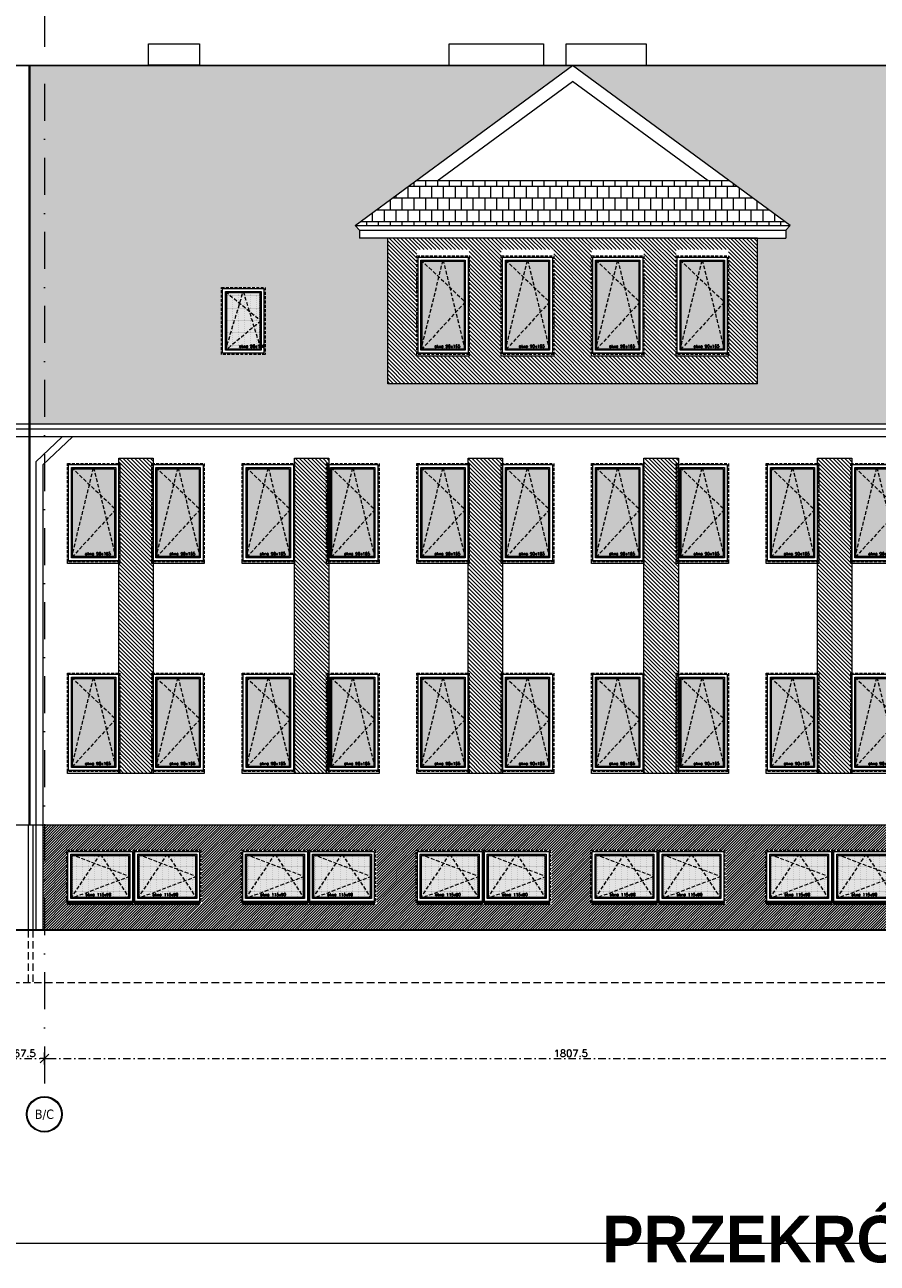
# Model space of a CAD drawing. Header units: millimetres. Extents: x 23192 to 177760, y -399809 to -79279.
# Tile 170 of 256: x 58971 to 60435, y -202936 to -200810. Entities that reach past the tile are written whole.
import ezdxf
from ezdxf.enums import TextEntityAlignment as Align

# ---------------------------------------------------------------- set-up
doc = ezdxf.new("R2010")
doc.units = ezdxf.units.MM
for name, pattern in [('CACHE', [9.525, 6.35, -3.175]), ('CARKOVANA', [7.5, 5, -2.5]), ('DASHDOT', [25.4, 12.7, -6.35, 0, -6.35]), ('HIDDEN', [9.525, 6.35, -3.175])]:
    doc.linetypes.add(name, pattern=pattern)
doc.layers.get('0').update_dxf_attribs({"lineweight": 0})
for name, color, linetype, lineweight in [('! opisy okien elewacja', 7, 'Continuous', 0), ('!! 0_ Istn-okna', 6, 'Continuous', 13), ('!! 0_ Istn-sciany', 3, 'Continuous', 30), ('!! 0_ Istn-widok', 1, 'Continuous', 15), ('!! 0_ Opis', 8, 'Continuous', 13), ('!! 0_ WIDOK ELEWACJA', 4, 'Continuous', 0), ('!! 0_Istn-cienka', 4, 'Continuous', 9), ('!! 0_Istn-drzwi', 1, 'Continuous', 13), ('!! 0_Osie', 1, 'DASHDOT', 13), ('!! 1_Hatch dach', 252, 'Continuous', 5), ('!! 2_NOWE OKNA WIDOk - remont', 140, 'Continuous', 5), ('!! 2_TYNK OBRYS', 252, 'Continuous', 13), ('0-osie-liniA', 14, 'DASHDOT', 5), ('0-osie-tx', 66, 'Continuous', 9)]:
    doc.layers.add(name, color=color, linetype=linetype, lineweight=lineweight)
doc.layers.add('!! 0_ramki', color=66, linetype='Continuous', lineweight=9, plot=False)
doc.layers.add('!! 1_ELEWACJA KOLOR', color=7, linetype='Continuous', lineweight=13, true_color=0x6888bb)
doc.layers.add('!! 2_ELEWACJA COKÓŁ', color=9, linetype='Continuous', lineweight=13, true_color=0x808080)
doc.styles.add('STYLE10', font='arialbd.ttf')
doc.styles.add('TAHOMA', font='tahoma.ttf')
doc.styles.add('TXT', font='simplex.shx')
doc.dimstyles.new('DIM50', dxfattribs={"dimscale": 5, "dimtxt": 2.5, "dimasz": 1.5, "dimexe": 0, "dimexo": 0, "dimgap": 0.5, "dimtad": 1, "dimdec": 4, "dimrnd": 0.5, "dimdsep": 46, "dimtxsty": 'TXT', "dimblk1": 'TICK1', "dimblk2": 'TICK1', "dimsah": 1, "dimcen": 0, "dimse1": 1, "dimse2": 1, "dimclrd": 1, "dimclre": 7, "dimclrt": 9, "dimadec": 0, "dimazin": 0, "dimtfac": 1, "dimtdec": 4, "dimtmove": 2, "dimatfit": 3, "dimldrblk": 'TICK1', "dimfxl": 1, "dimtolj": 1, "dimarcsym": 0})
pattern_1 = [(315, (4038.4983, 39195.6034), (3.367596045, 3.367596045), [])]

# ---------------------------------------------------------------- blocks, each defined once
blk = doc.blocks.new('okno 90x180')
at = {"layer": '!! 1_Hatch dach', "true_color": 0x575757}
h = blk.add_hatch(dxfattribs=at)
h.set_pattern_fill('DOTS', color=251)
h.set_pattern_definition([(0, (-9632.3096, -11392.1331), (0.79375, 1.5875), [0, -1.5875])])
h.paths.add_polyline_path([(9, -20), (81, -20), (81, -171), (9, -171)])
at = {"layer": '!! 0_ Istn-okna', "linetype": 'CARKOVANA', "lineweight": 5}
blk.add_lwpolyline([(0, -11), (90, -11), (90, -180), (0, -180)], close=True, dxfattribs=at)
at = {"layer": '!! 0_ Istn-okna'}
for points in [[(2, -13), (88, -13), (88, -178), (2, -178)], [(7, -18), (83, -18), (83, -173), (7, -173)], [(9, -20), (81, -20), (81, -171), (9, -171)], [(0, -178), (90, -178), (90, -183), (0, -183)]]:
    blk.add_lwpolyline(points, close=True, dxfattribs=at)
at = {"layer": '!! 1_Hatch dach', "color": 251, "linetype": 'CACHE', "true_color": 0x575757}
for points in [[(7, -173), (45, -18), (83, -173)], [(7, -18), (83, -90), (7, -173)]]:
    blk.add_lwpolyline(points, dxfattribs=at)
at = {"insert": (30.1, -163.6), "char_height": 5, "attachment_point": 1, "style": 'TXT'}
blk.add_mtext_dynamic_manual_height_columns('okno 90x165', width=52.63, gutter_width=75, heights=[0], dxfattribs=at)
blk = doc.blocks.new('okno 115x115')
at = {"layer": '!! 1_Hatch dach', "true_color": 0x575757}
h = blk.add_hatch(dxfattribs=at)
h.set_pattern_fill('DOTS', color=251, angle=360)
h.set_pattern_definition([(360, (-21873.4686, 1906.5186), (0.79375, 1.5875), [0, -1.5875])])
h.paths.add_polyline_path([(-12257.2, 13266.7), (-12160.2, 13266.7), (-12160.2, 13194.7), (-12257.2, 13194.7)])
h = blk.add_hatch(dxfattribs=at)
h.set_pattern_fill('ANSI31', color=251, scale=0.2, angle=360)
h.paths.add_polyline_path([(-12264.2, 13187.7), (-12153.2, 13187.7), (-12153.2, 13182.7), (-12264.2, 13182.7)])
at = {"layer": '!! 0_ Istn-okna', "linetype": 'CARKOVANA', "lineweight": 5}
blk.add_lwpolyline([(-12266.2, 13275.7), (-12151.2, 13275.7), (-12151.2, 13185.7), (-12266.2, 13185.7)], close=True, dxfattribs=at)
at = {"layer": '!! 0_ Istn-okna'}
for points in [[(-12264.2, 13273.7), (-12153.2, 13273.7), (-12153.2, 13187.7), (-12264.2, 13187.7)], [(-12259.2, 13268.7), (-12158.2, 13268.7), (-12158.2, 13192.7), (-12259.2, 13192.7)], [(-12257.2, 13266.7), (-12160.2, 13266.7), (-12160.2, 13194.7), (-12257.2, 13194.7)], [(-12264.2, 13187.7), (-12153.2, 13187.7), (-12153.2, 13182.7), (-12264.2, 13182.7)]]:
    blk.add_lwpolyline(points, close=True, dxfattribs=at)
at = {"layer": '!! 1_Hatch dach', "color": 251, "linetype": 'CACHE', "true_color": 0x575757}
for points in [[(-12259.2, 13192.7), (-12208.7, 13268.7), (-12158.2, 13192.7)], [(-12259.2, 13268.7), (-12158.2, 13230.7), (-12259.2, 13192.7)]]:
    blk.add_lwpolyline(points, dxfattribs=at)
at = {"insert": (-12234.1, 13202.1), "char_height": 5, "attachment_point": 1, "style": 'TXT'}
blk.add_mtext_dynamic_manual_height_columns('okno 115x90', width=52.63, gutter_width=75, heights=[0], dxfattribs=at)
blk = doc.blocks.new('OKNO POŁACIOWE')
at = {"layer": '!! 1_Hatch dach', "true_color": 0x575757}
h = blk.add_hatch(dxfattribs=at)
h.set_pattern_fill('DOTS', color=251)
h.set_pattern_definition([(0, (62967.6391, -229507.4222), (0.79375, 1.5875), [0, -1.5875])])
h.paths.add_polyline_path([(72608.9, -218174.3), (72665.9, -218174.3), (72665.9, -218271.3), (72608.9, -218271.3)])
at = {"layer": '!! 0_ Istn-okna', "linetype": 'CARKOVANA', "lineweight": 5}
blk.add_lwpolyline([(72599.9, -218165.3), (72674.9, -218165.3), (72674.9, -218280.3), (72599.9, -218280.3)], close=True, dxfattribs=at)
at = {"layer": '!! 0_ Istn-okna'}
for points in [[(72601.9, -218167.3), (72672.9, -218167.3), (72672.9, -218278.3), (72601.9, -218278.3)], [(72606.9, -218172.3), (72667.9, -218172.3), (72667.9, -218273.3), (72606.9, -218273.3)], [(72608.9, -218174.3), (72665.9, -218174.3), (72665.9, -218271.3), (72608.9, -218271.3)]]:
    blk.add_lwpolyline(points, close=True, dxfattribs=at)
at = {"layer": '!! 1_Hatch dach', "color": 251, "linetype": 'CACHE', "true_color": 0x575757}
for points in [[(72606.9, -218273.3), (72637.4, -218172.3), (72667.9, -218273.3)], [(72606.9, -218172.3), (72667.9, -218222.8), (72606.9, -218273.3)]]:
    blk.add_lwpolyline(points, dxfattribs=at)
at = {"insert": (72630, -218263.9), "char_height": 5, "attachment_point": 1, "style": 'TXT'}
blk.add_mtext_dynamic_manual_height_columns('okno 90x180', width=52.63, gutter_width=75, heights=[0], dxfattribs=at)
blk = doc.blocks.new('*U81')
h = blk.add_hatch(color=256)
edge = h.paths.add_edge_path()
edge.add_arc((0, 0), 30.6, 0, 360)
edge = h.paths.add_edge_path(flags=17)
edge.add_arc((0, 0), 29.4, 0, 360)
for radius in [30.6, 29.4]:
    blk.add_circle((0, 0), radius)
at = {"style": 'TAHOMA', "flags": 8}
blk.add_attdef('ANSICHTSNUMMER', text='', height=16, dxfattribs=at).set_placement((0, 0), align=Align.MIDDLE_CENTER)
blk = doc.blocks.new('TICK1')
at = {"color": 2}
blk.add_line((-1, -1), (1, 1), dxfattribs=at)
at = {"color": 0}
for p, q in [((0, 0), (-1, 0)), ((0, -1.4), (0, 1.4))]:
    blk.add_line(p, q, dxfattribs=at)
blk = doc.blocks.new('*D3698')
at = {"color": 1, "lineweight": -2, "transparency": 16777216}
blk.add_line((58944.6, -202584.2), (58997.1, -202584.2), dxfattribs=at)
at = {"layer": 'DEFPOINTS', "color": 0, "transparency": 16777216}
for p in [(59004.6, -202584.2), (59004.6, -202584.2), (58937.1, -202649.3)]:
    blk.add_point(p, dxfattribs=at)
at = {"color": 1, "lineweight": -2, "transparency": 16777216, "xscale": 7.5, "yscale": 7.5, "zscale": 7.5, "rotation": 180}
blk.add_blockref('TICK1', (58937.1, -202584.2), dxfattribs=at)
at = {"color": 1, "lineweight": -2, "transparency": 16777216, "xscale": 7.5, "yscale": 7.5, "zscale": 7.5}
blk.add_blockref('TICK1', (59004.6, -202584.2), dxfattribs=at)
at = {"color": 9, "transparency": 16777216, "insert": (58970.8, -202575.4), "char_height": 12.5, "attachment_point": 5, "style": 'TXT'}
blk.add_mtext('\\A1;67.5', dxfattribs=at)
blk = doc.blocks.new('*D3699')
at = {"color": 1, "lineweight": -2, "transparency": 16777216}
blk.add_line((59012.1, -202584.2), (60804.6, -202584.2), dxfattribs=at)
at = {"layer": 'DEFPOINTS', "color": 0, "transparency": 16777216}
for p in [(59004.6, -202584.2), (60812.1, -202584.2), (60812.1, -202584.2)]:
    blk.add_point(p, dxfattribs=at)
at = {"color": 1, "lineweight": -2, "transparency": 16777216, "xscale": 7.5, "yscale": 7.5, "zscale": 7.5, "rotation": 180}
blk.add_blockref('TICK1', (59004.6, -202584.2), dxfattribs=at)
at = {"color": 1, "lineweight": -2, "transparency": 16777216, "xscale": 7.5, "yscale": 7.5, "zscale": 7.5}
blk.add_blockref('TICK1', (60812.1, -202584.2), dxfattribs=at)
at = {"color": 9, "transparency": 16777216, "insert": (59908.3, -202575.4), "char_height": 12.5, "attachment_point": 5, "style": 'TXT'}
blk.add_mtext('\\A1;1807.5', dxfattribs=at)
blk = doc.blocks.new('BLOK OSIE ABC PD')
at = {"layer": '0-osie-liniA', "ltscale": 5}
blk.add_lwpolyline([(59004.56735, -200656.87852), (59004.56735, -202649.32309)], dxfattribs=at)
at = {"layer": '0-osie-tx'}
ref = blk.add_blockref('*U81', (59004.56735, -202679.92309), dxfattribs=dict(at, rotation=180))
ref.add_attrib('ANSICHTSNUMMER', 'B/C', dxfattribs={"layer": '0', "height": 16, "style": 'TAHOMA', "flags": 8}).set_placement((59004.56735, -202679.92309), align=Align.MIDDLE_CENTER)
for base, p1, p2, picture, middle in [((59004.56735, -202584.18737), (58937.06735, -202649.32309), (59004.56735, -202584.18737), '*D3698', (58970.81735, -202575.43737)), ((60812.06735, -202584.18737), (59004.56735, -202584.18737), (60812.06735, -202584.18737), '*D3699', (59908.31735, -202575.43737))]:
    dim = blk.add_linear_dim(base=base, p1=p1, p2=p2, angle=180, dimstyle='DIM50')
    dim.commit()
    dim.dimension.update_dxf_attribs({"geometry": picture, "text_midpoint": middle})

msp = doc.modelspace()

# ---------------------------------------------------------------- hatches: boundary and pattern name
at = {"layer": '!! 1_ELEWACJA KOLOR', "true_color": 0x4f5358}
h = msp.add_hatch(dxfattribs=at)
h.set_pattern_fill('ANSI31', color=251, scale=1.5, angle=-90)
h.set_pattern_definition(pattern_1)
h.paths.add_polyline_path([(60229.06735, -201175.9674), (60180.56735, -201175.9674), (59594.06735, -201175.9674), (59594.06735, -201425.92266), (60229.06735, -201425.92266)])
h.paths.add_polyline_path([(59944.06735, -201378.54958), (59944.06735, -201373.54958), (59944.06735, -201195.54958), (60034.06735, -201195.54958), (60034.06735, -201375.54958), (60034.06735, -201378.54958)], flags=16)
h.paths.add_polyline_path([(59946.06735, -201373.54958), (59946.06735, -201197.54958), (60032.06735, -201197.54958), (60032.06735, -201373.54958), (60029.56735, -201373.54958), (60029.56735, -201377.54958), (59948.56735, -201377.54958), (59948.56735, -201373.54958)], flags=0)
h.paths.add_polyline_path([(59879.06735, -201378.54958), (59789.06735, -201378.54958), (59789.06735, -201373.54958), (59789.06735, -201195.54958), (59879.06735, -201195.54958), (59879.06735, -201375.54958)], flags=16)
h.paths.add_polyline_path([(59877.06735, -201373.54958), (59874.56735, -201373.54958), (59874.56735, -201377.54958), (59793.56735, -201377.54958), (59793.56735, -201373.54958), (59791.06735, -201373.54958), (59791.06735, -201197.54958), (59877.06735, -201197.54958)], flags=0)
h.paths.add_polyline_path([(59951.06735, -201368.54958), (59951.06735, -201202.54958), (60027.06735, -201202.54958), (60027.06735, -201368.54958)], flags=0)
h.paths.add_polyline_path([(59951.06735, -201368.54958), (59953.06735, -201359.81273), (59953.06735, -201204.73379), (59952.89867, -201204.54958), (59988.60952, -201204.54958), (59989.06735, -201202.54958), (59989.52518, -201204.54958), (60025.06735, -201204.54958), (60025.06735, -201283.36536), (60027.06735, -201285.54958), (60025.06735, -201287.73379), (60025.06735, -201366.54958), (59952.89867, -201366.54958)], flags=0)
h.paths.add_polyline_path([(59872.06735, -201368.54958), (59796.06735, -201368.54958), (59796.06735, -201202.54958), (59872.06735, -201202.54958)], flags=0)
h.paths.add_polyline_path([(59870.06735, -201366.54958), (59797.89867, -201366.54958), (59796.06735, -201368.54958), (59798.06735, -201359.81273), (59798.06735, -201204.73379), (59797.89867, -201204.54958), (59833.60952, -201204.54958), (59834.06735, -201202.54958), (59834.52518, -201204.54958), (59870.06735, -201204.54958), (59870.06735, -201283.36536), (59872.06735, -201285.54958), (59870.06735, -201287.73379)], flags=0)
h.paths.add_polyline_path([(60089.06735, -201378.54958), (60089.06735, -201373.54958), (60089.06735, -201195.54958), (60179.06735, -201195.54958), (60179.06735, -201375.54958), (60179.06735, -201378.54958)], flags=16)
h.paths.add_polyline_path([(60091.06735, -201373.54958), (60091.06735, -201197.54958), (60177.06735, -201197.54958), (60177.06735, -201373.54958), (60174.56735, -201373.54958), (60174.56735, -201377.54958), (60093.56735, -201377.54958), (60093.56735, -201373.54958)], flags=0)
h.paths.add_polyline_path([(59734.06735, -201378.54958), (59644.06735, -201378.54958), (59644.06735, -201373.54958), (59644.06735, -201195.54958), (59734.06735, -201195.54958), (59734.06735, -201375.54958)], flags=16)
h.paths.add_polyline_path([(59732.06735, -201373.54958), (59729.56735, -201373.54958), (59729.56735, -201377.54958), (59648.56735, -201377.54958), (59648.56735, -201373.54958), (59646.06735, -201373.54958), (59646.06735, -201197.54958), (59732.06735, -201197.54958)], flags=0)
h.paths.add_polyline_path([(60096.06735, -201368.54958), (60096.06735, -201202.54958), (60172.06735, -201202.54958), (60172.06735, -201368.54958)], flags=0)
h.paths.add_polyline_path([(60096.06735, -201368.54958), (60098.06735, -201359.81273), (60098.06735, -201204.73379), (60097.89867, -201204.54958), (60133.60952, -201204.54958), (60134.06735, -201202.54958), (60134.52518, -201204.54958), (60170.06735, -201204.54958), (60170.06735, -201283.36536), (60172.06735, -201285.54958), (60170.06735, -201287.73379), (60170.06735, -201366.54958), (60097.89867, -201366.54958)], flags=0)
h.paths.add_polyline_path([(59727.06735, -201368.54958), (59651.06735, -201368.54958), (59651.06735, -201202.54958), (59727.06735, -201202.54958)], flags=0)
h.paths.add_polyline_path([(59725.06735, -201366.54958), (59652.89867, -201366.54958), (59651.06735, -201368.54958), (59653.06735, -201359.81273), (59653.06735, -201204.73379), (59652.89867, -201204.54958), (59688.60952, -201204.54958), (59689.06735, -201202.54958), (59689.52518, -201204.54958), (59725.06735, -201204.54958), (59725.06735, -201283.36536), (59727.06735, -201285.54958), (59725.06735, -201287.73379)], flags=0)
h.paths.add_polyline_path([(59672.8951, -201365.38995), (59723.01415, -201365.38995), (59723.01415, -201357.88995), (59672.8951, -201357.88995)], flags=8)
h.paths.add_polyline_path([(59817.8951, -201365.38995), (59868.01415, -201365.38995), (59868.01415, -201357.88995), (59817.8951, -201357.88995)], flags=8)
h.paths.add_polyline_path([(59972.8951, -201365.38995), (60023.01415, -201365.38995), (60023.01415, -201357.88995), (59972.8951, -201357.88995)], flags=8)
h.paths.add_polyline_path([(60117.8951, -201365.38995), (60168.01415, -201365.38995), (60168.01415, -201357.88995), (60117.8951, -201357.88995)], flags=8)
h = msp.add_hatch(dxfattribs=at)
h.set_pattern_fill('ANSI31', color=251, scale=1.5, angle=-90)
h.set_pattern_definition(pattern_1)
h.paths.add_polyline_path([(59132.06735, -201553.74713), (59191.06735, -201553.74713), (59191.06735, -202094.74713), (59132.06735, -202094.74713)])
h = msp.add_hatch(dxfattribs=at)
h.set_pattern_fill('ANSI31', color=251, scale=1.5, angle=-90)
h.set_pattern_definition(pattern_1)
h.paths.add_polyline_path([(59434.06735, -201553.74713), (59493.06735, -201553.74713), (59493.06735, -202094.74713), (59434.06735, -202094.74713)])
h = msp.add_hatch(dxfattribs=at)
h.set_pattern_fill('ANSI31', color=251, scale=1.5, angle=-90)
h.set_pattern_definition(pattern_1)
h.paths.add_polyline_path([(59732.06735, -201553.74713), (59791.06735, -201553.74713), (59791.06735, -202094.74713), (59732.06735, -202094.74713)])
h = msp.add_hatch(dxfattribs=at)
h.set_pattern_fill('ANSI31', color=251, scale=1.5, angle=-90)
h.set_pattern_definition(pattern_1)
h.paths.add_polyline_path([(60034.06735, -201553.74713), (60093.06735, -201553.74713), (60093.06735, -202094.74713), (60034.06735, -202094.74713)])
h = msp.add_hatch(dxfattribs=at)
h.set_pattern_fill('ANSI31', color=251, scale=1.5, angle=-90)
h.set_pattern_definition(pattern_1)
h.paths.add_polyline_path([(60332.06735, -201553.74713), (60391.06735, -201553.74713), (60391.06735, -202094.74713), (60332.06735, -202094.74713)])
at = {"layer": '!! 1_Hatch dach'}
h = msp.add_hatch(dxfattribs=at)
h.set_pattern_fill('_USER', color=8, scale=30, angle=90, pattern_type=0)
h.set_pattern_definition([(90, (0, 0), (-30, 2e-15), [])])
h.paths.add_polyline_path([(58977.56735, -200879.74713), (57620.56735, -200879.74713), (57620.56735, -201495.5652), (58977.56735, -201495.5652)])
h.paths.add_polyline_path([(58509.14954, -201375.54958), (58434.14954, -201375.54958), (58434.14954, -201260.54958), (58509.14954, -201260.54958)], flags=16)
h.paths.add_polyline_path([(58507.14954, -201373.54958), (58436.14954, -201373.54958), (58436.14954, -201262.54958), (58507.14954, -201262.54958)], flags=0)
h.paths.add_polyline_path([(58502.14954, -201368.54958), (58441.14954, -201368.54958), (58441.14954, -201267.54958), (58502.14954, -201267.54958)], flags=0)
h.paths.add_polyline_path([(58501.54558, -201366.54958), (58443.56538, -201366.54958), (58441.14954, -201368.54958), (58443.14954, -201361.92662), (58443.14954, -201269.20531), (58443.56538, -201269.54958), (58471.04558, -201269.54958), (58471.64954, -201267.54958), (58472.2535, -201269.54958), (58500.14954, -201269.54958), (58500.14954, -201316.39384), (58502.14954, -201318.04958), (58500.14954, -201319.70531), (58500.14954, -201361.92662)], flags=0)
h.paths.add_polyline_path([(58249.25676, -201375.54958), (58174.25676, -201375.54958), (58174.25676, -201260.54958), (58249.25676, -201260.54958)], flags=16)
h.paths.add_polyline_path([(58247.25676, -201373.54958), (58176.25676, -201373.54958), (58176.25676, -201262.54958), (58247.25676, -201262.54958)], flags=0)
h.paths.add_polyline_path([(58242.25676, -201368.54958), (58181.25676, -201368.54958), (58181.25676, -201267.54958), (58242.25676, -201267.54958)], flags=0)
h.paths.add_polyline_path([(58241.6528, -201366.54958), (58183.6726, -201366.54958), (58181.25676, -201368.54958), (58183.25676, -201361.92662), (58183.25676, -201269.20531), (58183.6726, -201269.54958), (58211.1528, -201269.54958), (58211.75676, -201267.54958), (58212.36072, -201269.54958), (58240.25676, -201269.54958), (58240.25676, -201316.39384), (58242.25676, -201318.04958), (58240.25676, -201319.70531), (58240.25676, -201361.92662)], flags=0)
h.paths.add_polyline_path([(57981.60457, -201375.54958), (57906.60457, -201375.54958), (57906.60457, -201260.54958), (57981.60457, -201260.54958)], flags=16)
h.paths.add_polyline_path([(57979.60457, -201373.54958), (57908.60457, -201373.54958), (57908.60457, -201262.54958), (57979.60457, -201262.54958)], flags=0)
h.paths.add_polyline_path([(57974.60457, -201368.54958), (57913.60457, -201368.54958), (57913.60457, -201267.54958), (57974.60457, -201267.54958)], flags=0)
h.paths.add_polyline_path([(57974.00061, -201366.54958), (57916.02041, -201366.54958), (57913.60457, -201368.54958), (57915.60457, -201361.92662), (57915.60457, -201269.20531), (57916.02041, -201269.54958), (57943.50061, -201269.54958), (57944.10457, -201267.54958), (57944.70853, -201269.54958), (57972.60457, -201269.54958), (57972.60457, -201316.39384), (57974.60457, -201318.04958), (57972.60457, -201319.70531), (57972.60457, -201361.92662)], flags=0)
h.paths.add_polyline_path([(57935.43233, -201365.38995), (57985.55137, -201365.38995), (57985.55137, -201357.88995), (57935.43233, -201357.88995)], flags=24)
h.paths.add_polyline_path([(58203.08452, -201365.38995), (58253.20356, -201365.38995), (58253.20356, -201357.88995), (58203.08452, -201357.88995)], flags=24)
h.paths.add_polyline_path([(58462.97729, -201365.38995), (58513.09634, -201365.38995), (58513.09634, -201357.88995), (58462.97729, -201357.88995)], flags=24)
h = msp.add_hatch(dxfattribs=at)
h.set_pattern_fill('AR-B88', color=8, scale=0.1)
h.paths.add_polyline_path([(62911.56735, -200879.74713), (59911.56735, -200879.74713), (60284.83426, -201154.19671), (60277.56735, -201162.45455), (60277.56735, -201175.9674), (60265.67605, -201175.9674), (60229.06735, -201175.9674), (60229.06735, -201425.92266), (59594.06735, -201425.92266), (59594.06735, -201175.9674), (59545.56735, -201175.9674), (59545.56735, -201162.45455), (59538.30044, -201154.19671), (59911.56735, -200879.74713), (58979.56735, -200879.74713), (58979.56735, -201495.5652), (60948.79664, -201495.5652), (61412.81735, -201087.22697), (61876.83806, -201495.5652), (63933.56735, -201495.5652), (63933.56735, -200879.74713), (62911.56735, -200879.74713), (63284.83426, -201154.19671), (63277.56735, -201162.45455), (63277.56735, -201175.9674), (63265.67605, -201175.9674), (63229.06735, -201175.9674), (63229.06735, -201425.92266), (62594.06735, -201425.92266), (62594.06735, -201175.9674), (62545.56735, -201175.9674), (62545.56735, -201162.45455), (62538.30044, -201154.19671)])
h.paths.add_polyline_path([(60534.56735, -201260.54958), (60534.56735, -201375.54958), (60459.56735, -201375.54958), (60459.56735, -201260.54958)], flags=16)
h.paths.add_polyline_path([(60527.56735, -201267.54958), (60527.56735, -201368.54958), (60466.56735, -201368.54958), (60466.56735, -201267.54958)], flags=0)
h.paths.add_polyline_path([(60525.56735, -201269.54958), (60525.56735, -201316.39384), (60527.56735, -201318.04958), (60525.56735, -201319.70531), (60525.56735, -201361.92662), (60526.96339, -201366.54958), (60468.98319, -201366.54958), (60466.56735, -201368.54958), (60468.56735, -201361.92662), (60468.56735, -201269.20531), (60468.98319, -201269.54958), (60496.46339, -201269.54958), (60497.06735, -201267.54958), (60497.67131, -201269.54958)], flags=0)
h.paths.add_polyline_path([(63533.56735, -201260.54958), (63608.56735, -201260.54958), (63608.56735, -201375.54958), (63533.56735, -201375.54958)], flags=16)
h.paths.add_polyline_path([(63540.56735, -201267.54958), (63601.56735, -201267.54958), (63601.56735, -201368.54958), (63540.56735, -201368.54958)], flags=0)
h.paths.add_polyline_path([(63542.56735, -201269.20531), (63542.98319, -201269.54958), (63570.46339, -201269.54958), (63571.06735, -201267.54958), (63571.67131, -201269.54958), (63599.56735, -201269.54958), (63599.56735, -201316.39384), (63601.56735, -201318.04958), (63599.56735, -201319.70531), (63599.56735, -201361.92662), (63600.96339, -201366.54958), (63542.98319, -201366.54958), (63540.56735, -201368.54958), (63542.56735, -201361.92662)], flags=0)
h.paths.add_polyline_path([(59383.56735, -201260.54958), (59383.56735, -201375.54958), (59308.56735, -201375.54958), (59308.56735, -201260.54958)], flags=16)
h.paths.add_polyline_path([(59376.56735, -201267.54958), (59376.56735, -201368.54958), (59315.56735, -201368.54958), (59315.56735, -201267.54958)], flags=0)
h.paths.add_polyline_path([(59374.56735, -201269.54958), (59374.56735, -201316.39384), (59376.56735, -201318.04958), (59374.56735, -201319.70531), (59374.56735, -201361.92662), (59375.96339, -201366.54958), (59317.98319, -201366.54958), (59315.56735, -201368.54958), (59317.56735, -201361.92662), (59317.56735, -201269.20531), (59317.98319, -201269.54958), (59345.46339, -201269.54958), (59346.06735, -201267.54958), (59346.67131, -201269.54958)], flags=0)
h.paths.add_polyline_path([(59337.3951, -201365.38995), (59387.51415, -201365.38995), (59387.51415, -201357.88995), (59337.3951, -201357.88995)], flags=24)
h.paths.add_polyline_path([(60488.3951, -201365.38995), (60538.51415, -201365.38995), (60538.51415, -201357.88995), (60488.3951, -201357.88995)], flags=24)
h.paths.add_polyline_path([(63562.3951, -201365.38995), (63612.51415, -201365.38995), (63612.51415, -201357.88995), (63562.3951, -201357.88995)], flags=24)
h = msp.add_hatch(dxfattribs=at)
h.set_pattern_fill('AR-B88', color=8, scale=0.1)
h.paths.add_polyline_path([(60181.06822, -201077.90131), (59642.06648, -201077.90131), (59538.30044, -201154.19671), (60284.83426, -201154.19671)])
at = {"layer": '!! 2_ELEWACJA COKÓŁ', "true_color": 0x2b2b2c}
h = msp.add_hatch(dxfattribs=at)
h.set_pattern_fill('ANSI31', color=250)
h.paths.add_polyline_path([(60780.56735, -202183.74713), (59001.56735, -202183.74713), (59001.56735, -202363.74713), (60780.56735, -202363.74713), (60780.56735, -202358.74713), (60769.56735, -202358.74713), (60769.56735, -202318.74713), (60543.07394, -202318.74713), (60543.07394, -202226.74713), (60658.07394, -202226.74713), (60769.56735, -202226.74713), (60769.56735, -202218.74713), (60755.4202, -202218.74713), (60755.4202, -202214.8319), (60780.56735, -202214.8319)])
h.paths.add_polyline_path([(59758.07394, -202226.74713), (59875.07394, -202226.74713), (59875.07394, -202318.74713), (59643.07394, -202318.74713), (59643.07394, -202226.74713)], flags=16)
h.paths.add_polyline_path([(59756.07394, -202228.74713), (59756.07394, -202314.74713), (59645.07394, -202314.74713), (59645.07394, -202228.74713)], flags=0)
h.paths.add_polyline_path([(59751.07394, -202233.74713), (59751.07394, -202309.74713), (59650.07394, -202309.74713), (59650.07394, -202233.74713)], flags=0)
h.paths.add_polyline_path([(59700.57394, -202233.74713), (59701.90289, -202235.74713), (59749.07394, -202235.74713), (59749.07394, -202270.99465), (59751.07394, -202271.74713), (59749.07394, -202272.4996), (59749.07394, -202306.73722), (59749.745, -202307.74713), (59655.38973, -202307.74713), (59650.07394, -202309.74713), (59652.07394, -202306.73722), (59652.07394, -202234.4996), (59655.38973, -202235.74713), (59699.245, -202235.74713)], flags=0)
h.paths.add_polyline_path([(59760.07394, -202228.74713), (59871.07394, -202228.74713), (59871.07394, -202314.74713), (59760.07394, -202314.74713)], flags=0)
h.paths.add_polyline_path([(59765.07394, -202233.74713), (59866.07394, -202233.74713), (59866.07394, -202309.74713), (59765.07394, -202309.74713)], flags=0)
h.paths.add_polyline_path([(59770.38973, -202235.74713), (59814.245, -202235.74713), (59815.57394, -202233.74713), (59816.90289, -202235.74713), (59864.07394, -202235.74713), (59864.07394, -202270.99465), (59866.07394, -202271.74713), (59864.07394, -202272.4996), (59864.07394, -202306.73722), (59864.745, -202307.74713), (59770.38973, -202307.74713), (59765.07394, -202309.74713), (59767.07394, -202306.73722), (59767.07394, -202234.4996)], flags=0)
h.paths.add_polyline_path([(59575.07394, -202318.74713), (59343.07394, -202318.74713), (59343.07394, -202226.74713), (59458.07394, -202226.74713), (59575.07394, -202226.74713)], flags=16)
h.paths.add_polyline_path([(59571.07394, -202228.74713), (59571.07394, -202314.74713), (59460.07394, -202314.74713), (59460.07394, -202228.74713)], flags=0)
h.paths.add_polyline_path([(59566.07394, -202233.74713), (59566.07394, -202309.74713), (59465.07394, -202309.74713), (59465.07394, -202233.74713)], flags=0)
h.paths.add_polyline_path([(59564.07394, -202235.74713), (59564.07394, -202270.99465), (59566.07394, -202271.74713), (59564.07394, -202272.4996), (59564.07394, -202306.73722), (59564.745, -202307.74713), (59470.38973, -202307.74713), (59465.07394, -202309.74713), (59467.07394, -202306.73722), (59467.07394, -202234.4996), (59470.38973, -202235.74713), (59514.245, -202235.74713), (59515.57394, -202233.74713), (59516.90289, -202235.74713)], flags=0)
h.paths.add_polyline_path([(59456.07394, -202228.74713), (59456.07394, -202314.74713), (59345.07394, -202314.74713), (59345.07394, -202228.74713)], flags=0)
h.paths.add_polyline_path([(59451.07394, -202233.74713), (59451.07394, -202309.74713), (59350.07394, -202309.74713), (59350.07394, -202233.74713)], flags=0)
h.paths.add_polyline_path([(59943.07394, -202226.74713), (60058.07394, -202226.74713), (60175.07394, -202226.74713), (60175.07394, -202318.74713), (59943.07394, -202318.74713)], flags=16)
h.paths.add_polyline_path([(59449.07394, -202235.74713), (59449.07394, -202270.99465), (59451.07394, -202271.74713), (59449.07394, -202272.4996), (59449.07394, -202306.73722), (59449.745, -202307.74713), (59355.38973, -202307.74713), (59350.07394, -202309.74713), (59352.07394, -202306.73722), (59352.07394, -202234.4996), (59355.38973, -202235.74713), (59399.245, -202235.74713), (59400.57394, -202233.74713), (59401.90289, -202235.74713)], flags=0)
h.paths.add_polyline_path([(59945.07394, -202228.74713), (60056.07394, -202228.74713), (60056.07394, -202314.74713), (59945.07394, -202314.74713)], flags=0)
h.paths.add_polyline_path([(59950.07394, -202233.74713), (60051.07394, -202233.74713), (60051.07394, -202309.74713), (59950.07394, -202309.74713)], flags=0)
h.paths.add_polyline_path([(59952.07394, -202234.4996), (59955.38973, -202235.74713), (59999.245, -202235.74713), (60000.57394, -202233.74713), (60001.90289, -202235.74713), (60049.07394, -202235.74713), (60049.07394, -202270.99465), (60051.07394, -202271.74713), (60049.07394, -202272.4996), (60049.07394, -202306.73722), (60049.745, -202307.74713), (59955.38973, -202307.74713), (59950.07394, -202309.74713), (59952.07394, -202306.73722)], flags=0)
h.paths.add_polyline_path([(60060.07394, -202228.74713), (60171.07394, -202228.74713), (60171.07394, -202314.74713), (60060.07394, -202314.74713)], flags=0)
h.paths.add_polyline_path([(60065.07394, -202233.74713), (60166.07394, -202233.74713), (60166.07394, -202309.74713), (60065.07394, -202309.74713)], flags=0)
h.paths.add_polyline_path([(60067.07394, -202234.4996), (60070.38973, -202235.74713), (60114.245, -202235.74713), (60115.57394, -202233.74713), (60116.90289, -202235.74713), (60164.07394, -202235.74713), (60164.07394, -202270.99465), (60166.07394, -202271.74713), (60164.07394, -202272.4996), (60164.07394, -202306.73722), (60164.745, -202307.74713), (60070.38973, -202307.74713), (60065.07394, -202309.74713), (60067.07394, -202306.73722)], flags=0)
h.paths.add_polyline_path([(59275.07394, -202318.74713), (59043.07394, -202318.74713), (59043.07394, -202226.74713), (59158.07394, -202226.74713), (59275.07394, -202226.74713)], flags=16)
h.paths.add_polyline_path([(59271.07394, -202228.74713), (59271.07394, -202314.74713), (59160.07394, -202314.74713), (59160.07394, -202228.74713)], flags=0)
h.paths.add_polyline_path([(59266.07394, -202233.74713), (59266.07394, -202309.74713), (59165.07394, -202309.74713), (59165.07394, -202233.74713)], flags=0)
h.paths.add_polyline_path([(59264.07394, -202235.74713), (59264.07394, -202270.99465), (59266.07394, -202271.74713), (59264.07394, -202272.4996), (59264.07394, -202306.73722), (59264.745, -202307.74713), (59170.38973, -202307.74713), (59165.07394, -202309.74713), (59167.07394, -202306.73722), (59167.07394, -202234.4996), (59170.38973, -202235.74713), (59214.245, -202235.74713), (59215.57394, -202233.74713), (59216.90289, -202235.74713)], flags=0)
h.paths.add_polyline_path([(59156.07394, -202228.74713), (59156.07394, -202314.74713), (59045.07394, -202314.74713), (59045.07394, -202228.74713)], flags=0)
h.paths.add_polyline_path([(59151.07394, -202233.74713), (59151.07394, -202309.74713), (59050.07394, -202309.74713), (59050.07394, -202233.74713)], flags=0)
h.paths.add_polyline_path([(60243.07394, -202226.74713), (60358.07394, -202226.74713), (60475.07394, -202226.74713), (60475.07394, -202318.74713), (60243.07394, -202318.74713)], flags=16)
h.paths.add_polyline_path([(59149.07394, -202235.74713), (59149.07394, -202270.99465), (59151.07394, -202271.74713), (59149.07394, -202272.4996), (59149.07394, -202306.73722), (59149.745, -202307.74713), (59055.38973, -202307.74713), (59050.07394, -202309.74713), (59052.07394, -202306.73722), (59052.07394, -202234.4996), (59055.38973, -202235.74713), (59099.245, -202235.74713), (59100.57394, -202233.74713), (59101.90289, -202235.74713)], flags=0)
h.paths.add_polyline_path([(60245.07394, -202228.74713), (60356.07394, -202228.74713), (60356.07394, -202314.74713), (60245.07394, -202314.74713)], flags=0)
h.paths.add_polyline_path([(60250.07394, -202233.74713), (60351.07394, -202233.74713), (60351.07394, -202309.74713), (60250.07394, -202309.74713)], flags=0)
h.paths.add_polyline_path([(60252.07394, -202234.4996), (60255.38973, -202235.74713), (60299.245, -202235.74713), (60300.57394, -202233.74713), (60301.90289, -202235.74713), (60349.07394, -202235.74713), (60349.07394, -202270.99465), (60351.07394, -202271.74713), (60349.07394, -202272.4996), (60349.07394, -202306.73722), (60349.745, -202307.74713), (60255.38973, -202307.74713), (60250.07394, -202309.74713), (60252.07394, -202306.73722)], flags=0)
h.paths.add_polyline_path([(60360.07394, -202228.74713), (60471.07394, -202228.74713), (60471.07394, -202314.74713), (60360.07394, -202314.74713)], flags=0)
h.paths.add_polyline_path([(60365.07394, -202233.74713), (60466.07394, -202233.74713), (60466.07394, -202309.74713), (60365.07394, -202309.74713)], flags=0)
h.paths.add_polyline_path([(60367.07394, -202234.4996), (60370.38973, -202235.74713), (60414.245, -202235.74713), (60415.57394, -202233.74713), (60416.90289, -202235.74713), (60464.07394, -202235.74713), (60464.07394, -202270.99465), (60466.07394, -202271.74713), (60464.07394, -202272.4996), (60464.07394, -202306.73722), (60464.745, -202307.74713), (60370.38973, -202307.74713), (60365.07394, -202309.74713), (60367.07394, -202306.73722)], flags=0)
h.paths.add_polyline_path([(60388.9017, -202306.5875), (60438.06836, -202306.5875), (60438.06836, -202299.0875), (60388.9017, -202299.0875)], flags=8)
h.paths.add_polyline_path([(60273.9017, -202306.5875), (60323.06836, -202306.5875), (60323.06836, -202299.0875), (60273.9017, -202299.0875)], flags=8)
h.paths.add_polyline_path([(60088.9017, -202306.5875), (60138.06836, -202306.5875), (60138.06836, -202299.0875), (60088.9017, -202299.0875)], flags=8)
h.paths.add_polyline_path([(59973.9017, -202306.5875), (60023.06836, -202306.5875), (60023.06836, -202299.0875), (59973.9017, -202299.0875)], flags=8)
h.paths.add_polyline_path([(59788.9017, -202306.5875), (59838.06836, -202306.5875), (59838.06836, -202299.0875), (59788.9017, -202299.0875)], flags=8)
h.paths.add_polyline_path([(59673.9017, -202306.5875), (59723.06836, -202306.5875), (59723.06836, -202299.0875), (59673.9017, -202299.0875)], flags=8)
h.paths.add_polyline_path([(59488.9017, -202306.5875), (59538.06836, -202306.5875), (59538.06836, -202299.0875), (59488.9017, -202299.0875)], flags=8)
h.paths.add_polyline_path([(59373.9017, -202306.5875), (59423.06836, -202306.5875), (59423.06836, -202299.0875), (59373.9017, -202299.0875)], flags=8)
h.paths.add_polyline_path([(59188.9017, -202306.5875), (59238.06836, -202306.5875), (59238.06836, -202299.0875), (59188.9017, -202299.0875)], flags=8)
h.paths.add_polyline_path([(59073.9017, -202306.5875), (59123.06836, -202306.5875), (59123.06836, -202299.0875), (59073.9017, -202299.0875)], flags=8)

# ---------------------------------------------------------------- linework, layer by layer
at = {"layer": '!! 0_ Istn-sciany'}
msp.add_lwpolyline([(60780.56735, -202363.74713), (57705.56735, -202363.74713)], dxfattribs=at)
at = {"layer": '!! 0_ Istn-widok'}
for points in [[(59183.56735, -200842.24713), (59270.56735, -200842.24713), (59270.56735, -200879.24713), (59183.56735, -200879.24713)], [(59699.56735, -200842.74713), (59861.56735, -200842.74713), (59861.56735, -200879.74713), (59699.56735, -200879.74713)], [(59900.56735, -200842.74713), (60037.56735, -200842.74713), (60037.56735, -200879.74713), (59900.56735, -200879.74713)]]:
    msp.add_lwpolyline(points, close=True, dxfattribs=at)
at = {"layer": '!! 0_ WIDOK ELEWACJA'}
for p, q in [((58977.56735, -200879.74713), (58977.56735, -202183.74713)), ((58979.56735, -200879.74713), (58979.56735, -202183.74713)), ((58989.56735, -201559.97214), (58989.56735, -202363.74713)), ((59001.56735, -201565.18566), (59001.56735, -202363.74713))]:
    msp.add_line(p, q, dxfattribs=at)
for points in [[(63933.56735, -200879.74713), (57620.56735, -200879.74713)], [(59538.30044, -201154.19671), (59911.56735, -200879.74713)], [(60284.83426, -201154.19671), (59911.56735, -200879.74713)], [(59678.94276, -201077.90131), (59911.56735, -200906.86091)], [(60144.19194, -201077.90131), (59911.56735, -200906.86091)], [(60181.06822, -201077.90131), (59642.06648, -201077.90131)], [(59538.30044, -201154.19671), (59545.56735, -201162.45455)], [(59538.30044, -201154.19671), (59545.56735, -201162.45455)], [(59538.30044, -201154.19671), (60284.83426, -201154.19671)], [(60284.83426, -201154.19671), (60277.56735, -201162.45455)], [(60284.83426, -201154.19671), (60277.56735, -201162.45455)], [(59545.56735, -201162.45455), (59545.56735, -201175.9674)], [(59545.56735, -201162.45455), (59545.56735, -201175.9674)], [(59545.56735, -201162.45455), (60277.56735, -201162.45455)], [(59642.56735, -201175.9674), (59545.56735, -201175.9674)], [(59557.45865, -201175.9674), (59545.56735, -201175.9674)], [(59642.56735, -201175.9674), (59545.56735, -201175.9674)], [(59557.45865, -201175.9674), (59545.56735, -201175.9674)], [(59594.06735, -201425.92266), (59594.06735, -201175.9674)], [(60229.06735, -201175.9674), (59594.06735, -201175.9674)], [(60180.56735, -201175.9674), (60277.56735, -201175.9674)], [(60229.06735, -201425.92266), (60229.06735, -201175.9674)], [(60229.06735, -201175.9674), (60277.56735, -201175.9674)], [(60265.67605, -201175.9674), (60277.56735, -201175.9674)], [(60265.67605, -201175.9674), (60277.56735, -201175.9674)], [(60277.56735, -201162.45455), (60277.56735, -201175.9674)], [(60277.56735, -201162.45455), (60277.56735, -201175.9674)], [(60229.06735, -201425.92266), (59594.06735, -201425.92266)], [(60948.79664, -201495.5652), (57620.56735, -201495.5652)], [(60939.41272, -201503.82305), (57620.56735, -201503.82305)], [(60924.05721, -201517.33589), (57620.56735, -201517.33589)], [(58989.56735, -201559.97214), (59035.23487, -201517.33589)], [(59001.56735, -201565.18566), (59052.81906, -201517.33589)], [(60780.56735, -202183.74713), (58899.56735, -202183.74713)], [(58976.56735, -202183.74713), (58976.56735, -202363.74713)], [(58984.56735, -202183.74713), (58984.56735, -202363.74713)]]:
    msp.add_lwpolyline(points, dxfattribs=at)
msp.add_lwpolyline([(58979.56735, -201495.5652), (58979.56735, -200879.74713), (63933.56735, -200879.74713), (63933.56735, -201495.5652), (61876.83806, -201495.5652), (61412.81735, -201087.22697), (60948.79664, -201495.5652)], close=True, dxfattribs=at)
at = {"layer": '!! 0_Istn-cienka', "linetype": 'HIDDEN', "ltscale": 2}
for points in [[(58976.56735, -202363.74713), (58976.56735, -202453.74713)], [(58984.56735, -202363.74713), (58984.56735, -202453.74713)], [(57710.56735, -202453.74713), (60780.56735, -202453.74713)]]:
    msp.add_lwpolyline(points, dxfattribs=at)
at = {"layer": '!! 0_Istn-drzwi'}
msp.add_lwpolyline([(57620.56735, -200879.74713), (63933.56735, -200879.74713)], dxfattribs=at)
at = {"layer": '!! 0_ramki'}
msp.add_lwpolyline([(57458.92604, -200541.22215), (64582.1521, -200541.22215), (64582.1521, -202902.02336), (57458.92604, -202902.02336)], close=True, dxfattribs=at)
at = {"layer": '!! 2_TYNK OBRYS'}
for points in [[(59132.06735, -201553.74713), (59191.06735, -201553.74713), (59191.06735, -202094.74713), (59132.06735, -202094.74713)], [(59434.06735, -201553.74713), (59493.06735, -201553.74713), (59493.06735, -202094.74713), (59434.06735, -202094.74713)], [(59732.06735, -201553.74713), (59791.06735, -201553.74713), (59791.06735, -202094.74713), (59732.06735, -202094.74713)], [(60034.06735, -201553.74713), (60093.06735, -201553.74713), (60093.06735, -202094.74713), (60034.06735, -202094.74713)], [(60332.06735, -201553.74713), (60391.06735, -201553.74713), (60391.06735, -202094.74713), (60332.06735, -202094.74713)]]:
    msp.add_lwpolyline(points, close=True, dxfattribs=at)

# ---------------------------------------------------------------- block references
at = {"layer": '! opisy okien elewacja'}
msp.add_blockref('OKNO POŁACIOWE', (-13291.38142, 16904.73947), dxfattribs=at)
at = {"layer": '!! 0_Osie'}
msp.add_blockref('BLOK OSIE ABC PD', (0, 0), dxfattribs=at)
at = {"layer": '!! 2_NOWE OKNA WIDOk - remont'}
for name, p in [('okno 90x180', (59644.06735, -201195.54958)), ('okno 90x180', (59789.06735, -201195.54958)), ('okno 90x180', (59944.06735, -201195.54958)), ('okno 90x180', (60089.06735, -201195.54958)), ('okno 90x180', (59044.06735, -201551.74713)), ('okno 90x180', (59189.06735, -201551.74713)), ('okno 90x180', (59344.06735, -201551.74713)), ('okno 90x180', (59489.06735, -201551.74713)), ('okno 90x180', (59644.06735, -201551.74713)), ('okno 90x180', (59789.06735, -201551.74713)), ('okno 90x180', (59944.06735, -201551.74713)), ('okno 90x180', (60089.06735, -201551.74713)), ('okno 90x180', (60244.06735, -201551.74713)), ('okno 90x180', (60389.06735, -201551.74713)), ('okno 90x180', (59044.06735, -201911.74713)), ('okno 90x180', (59189.06735, -201911.74713)), ('okno 90x180', (59344.06735, -201911.74713)), ('okno 90x180', (59489.06735, -201911.74713)), ('okno 90x180', (59644.06735, -201911.74713)), ('okno 90x180', (59789.06735, -201911.74713)), ('okno 90x180', (59944.06735, -201911.74713)), ('okno 90x180', (60089.06735, -201911.74713)), ('okno 90x180', (60244.06735, -201911.74713)), ('okno 90x180', (60389.06735, -201911.74713)), ('okno 115x115', (71309.23296, -215502.3989)), ('okno 115x115', (71424.23296, -215502.3989)), ('okno 115x115', (71609.23296, -215502.3989)), ('okno 115x115', (71724.23296, -215502.3989)), ('okno 115x115', (71909.23296, -215502.3989)), ('okno 115x115', (72024.23296, -215502.3989)), ('okno 115x115', (72209.23296, -215502.3989)), ('okno 115x115', (72324.23296, -215502.3989)), ('okno 115x115', (72509.23296, -215502.3989)), ('okno 115x115', (72624.23296, -215502.3989))]:
    msp.add_blockref(name, p, dxfattribs=at)

# ---------------------------------------------------------------- texts
at = {"layer": '!! 0_ Opis', "style": 'STYLE10', "width": 0.95}
msp.add_text('PRZEKRÓJ 3', height=80, dxfattribs=at).set_placement((59962.36219, -202934.26225))

doc.saveas('drawing.dxf')
